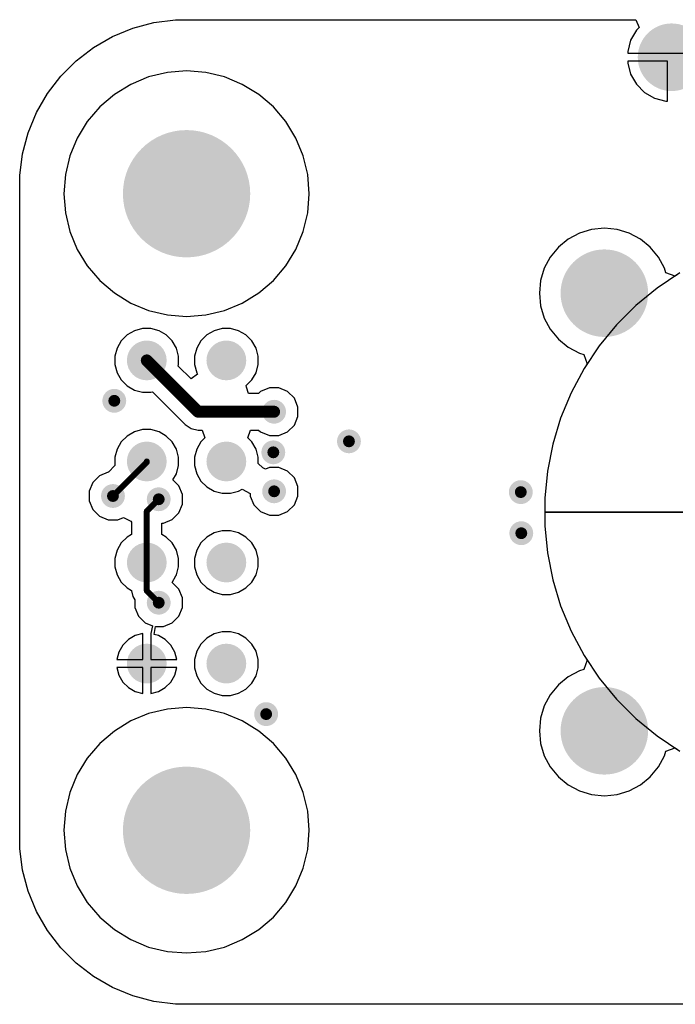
# Model space of a CAD drawing. Header units: inches. Extents: x 0.3 to 40.7, y 0.3 to 25.1.
# Tile 1 of 3: x 0.3 to 16.8, y 0.3 to 25.1. Entities that reach past the tile are written whole.
import ezdxf

# ---------------------------------------------------------------- set-up
doc = ezdxf.new("R2010")
doc.units = ezdxf.units.IN
for name, color, linetype in [('BOTTOM', 5, 'Continuous'), ('Pad Holes', 156, 'Continuous'), ('Via Holes', 16, 'Continuous')]:
    doc.layers.add(name, color=color, linetype=linetype)

# ---------------------------------------------------------------- blocks, each defined once
blk = doc.blocks.new('TP_1_00MM_B_2190')
at = {"layer": 'BOTTOM'}
h = blk.add_hatch(color=5, dxfattribs=at)
edge = h.paths.add_edge_path()
edge.add_arc((0, 0), 0.5, 0, 360)
blk = doc.blocks.new('TP_1_00MM_B_2191')
at = {"layer": 'BOTTOM'}
h = blk.add_hatch(color=5, dxfattribs=at)
edge = h.paths.add_edge_path()
edge.add_arc((0, 0), 0.5, 0, 360)
blk = doc.blocks.new('TP_1_00MM_B_2192')
at = {"layer": 'BOTTOM'}
h = blk.add_hatch(color=5, dxfattribs=at)
edge = h.paths.add_edge_path()
edge.add_arc((0, 0), 0.5, 0, 360)
blk = doc.blocks.new('TP_1_00MM_B_2193')
at = {"layer": 'BOTTOM'}
h = blk.add_hatch(color=5, dxfattribs=at)
edge = h.paths.add_edge_path()
edge.add_arc((0, 0), 0.5, 0, 360)
blk = doc.blocks.new('TP_1_00MM_B_2194')
at = {"layer": 'BOTTOM'}
h = blk.add_hatch(color=5, dxfattribs=at)
edge = h.paths.add_edge_path()
edge.add_arc((0, 0), 0.5, 0, 360)
blk = doc.blocks.new('TP_1_00MM_B_2195')
at = {"layer": 'BOTTOM'}
h = blk.add_hatch(color=5, dxfattribs=at)
edge = h.paths.add_edge_path()
edge.add_arc((0, 0), 0.5, 0, 360)
blk = doc.blocks.new('TP_1_00MM_B_2196')
at = {"layer": 'BOTTOM'}
h = blk.add_hatch(color=5, dxfattribs=at)
edge = h.paths.add_edge_path()
edge.add_arc((0, 0), 0.5, 0, 360)
blk = doc.blocks.new('TP_1_00MM_B_2197')
at = {"layer": 'BOTTOM'}
h = blk.add_hatch(color=5, dxfattribs=at)
edge = h.paths.add_edge_path()
edge.add_arc((0, 0), 0.5, 0, 360)
blk = doc.blocks.new('PIN_HEADER_2_54___VERT__1_4POS_F_________1_2202')
at = {"layer": 'BOTTOM'}
h = blk.add_hatch(color=5, dxfattribs=at)
edge = h.paths.add_edge_path()
edge.add_arc((-3.81, 0), 0.85, 0, 360)
h = blk.add_hatch(color=5, dxfattribs=at)
edge = h.paths.add_edge_path()
edge.add_arc((-1.27, 0), 0.85, 0, 360)
h = blk.add_hatch(color=5, dxfattribs=at)
edge = h.paths.add_edge_path()
edge.add_arc((1.27, 0), 0.85, 0, 360)
h = blk.add_hatch(color=5, dxfattribs=at)
edge = h.paths.add_edge_path()
edge.add_arc((3.81, 0), 0.85, 0, 360)
at = {"layer": 'Pad Holes'}
h = blk.add_hatch(color=7, dxfattribs=at)
edge = h.paths.add_edge_path()
edge.add_arc((-3.81, 0), 0.5, 0, 360)
h = blk.add_hatch(color=7, dxfattribs=at)
edge = h.paths.add_edge_path()
edge.add_arc((-1.27, 0), 0.5, 0, 360)
h = blk.add_hatch(color=7, dxfattribs=at)
edge = h.paths.add_edge_path()
edge.add_arc((1.27, 0), 0.5, 0, 360)
h = blk.add_hatch(color=7, dxfattribs=at)
edge = h.paths.add_edge_path()
edge.add_arc((3.81, 0), 0.5, 0, 360)

msp = doc.modelspace()

# ---------------------------------------------------------------- hatches: boundary and pattern name
at = {"layer": 'BOTTOM'}
h = msp.add_hatch(color=5, dxfattribs=at)
edge = h.paths.add_edge_path()
edge.add_arc((4.5, 20.68), 1.5, 0, 360)
h = msp.add_hatch(color=5, dxfattribs=at)
edge = h.paths.add_edge_path()
edge.add_arc((15, 18.18), 1, 0, 360)
h = msp.add_hatch(color=5, dxfattribs=at)
edge = h.paths.add_edge_path()
edge.add_arc((2.683, 15.475), 0.3, 0, 360)
h = msp.add_hatch(color=5, dxfattribs=at)
edge = h.paths.add_edge_path()
edge.add_arc((6.7, 15.2), 0.3, 0, 360)
h = msp.add_hatch(color=5, dxfattribs=at)
edge = h.paths.add_edge_path()
edge.add_arc((8.581, 14.456), 0.3, 0, 360)
h = msp.add_hatch(color=5, dxfattribs=at)
edge = h.paths.add_edge_path()
edge.add_arc((6.68, 14.18), 0.3, 0, 360)
h = msp.add_hatch(color=5, dxfattribs=at)
edge = h.paths.add_edge_path()
edge.add_arc((2.65, 13.082), 0.3, 0, 360)
h = msp.add_hatch(color=5, dxfattribs=at)
edge = h.paths.add_edge_path()
edge.add_arc((6.7, 13.2), 0.3, 0, 360)
h = msp.add_hatch(color=5, dxfattribs=at)
edge = h.paths.add_edge_path()
edge.add_arc((12.9, 13.18), 0.3, 0, 360)
h = msp.add_hatch(color=5, dxfattribs=at)
edge = h.paths.add_edge_path()
edge.add_arc((3.8, 13), 0.3, 0, 360)
h = msp.add_hatch(color=5, dxfattribs=at)
edge = h.paths.add_edge_path()
edge.add_arc((12.912, 12.147), 0.3, 0, 360)
h = msp.add_hatch(color=5, dxfattribs=at)
edge = h.paths.add_edge_path()
edge.add_arc((3.8, 10.4), 0.3, 0, 360)
h = msp.add_hatch(color=5, dxfattribs=at)
edge = h.paths.add_edge_path()
edge.add_arc((15, 7.18), 1, 0, 360)
h = msp.add_hatch(color=5, dxfattribs=at)
edge = h.paths.add_edge_path()
edge.add_arc((6.5, 7.6), 0.3, 0, 360)
h = msp.add_hatch(color=5, dxfattribs=at)
edge = h.paths.add_edge_path()
edge.add_arc((4.5, 4.68), 1.5, 0, 360)
at = {"layer": 'Pad Holes'}
h = msp.add_hatch(color=7, dxfattribs=at)
edge = h.paths.add_edge_path()
edge.add_arc((4.5, 20.68), 1.6, 0, 360)
h = msp.add_hatch(color=7, dxfattribs=at)
edge = h.paths.add_edge_path()
edge.add_arc((15, 18.18), 1.1, 0, 360)
h = msp.add_hatch(color=7, dxfattribs=at)
edge = h.paths.add_edge_path()
edge.add_arc((15, 7.18), 1.1, 0, 360)
h = msp.add_hatch(color=7, dxfattribs=at)
edge = h.paths.add_edge_path()
edge.add_arc((4.5, 4.68), 1.6, 0, 360)
at = {"layer": 'Via Holes'}
h = msp.add_hatch(color=7, dxfattribs=at)
edge = h.paths.add_edge_path()
edge.add_arc((2.683, 15.475), 0.15, 0, 360)
h = msp.add_hatch(color=7, dxfattribs=at)
edge = h.paths.add_edge_path()
edge.add_arc((6.7, 15.2), 0.15, 0, 360)
h = msp.add_hatch(color=7, dxfattribs=at)
edge = h.paths.add_edge_path()
edge.add_arc((8.581, 14.456), 0.15, 0, 360)
h = msp.add_hatch(color=7, dxfattribs=at)
edge = h.paths.add_edge_path()
edge.add_arc((6.68, 14.18), 0.15, 0, 360)
h = msp.add_hatch(color=7, dxfattribs=at)
edge = h.paths.add_edge_path()
edge.add_arc((2.65, 13.082), 0.15, 0, 360)
h = msp.add_hatch(color=7, dxfattribs=at)
edge = h.paths.add_edge_path()
edge.add_arc((3.8, 13), 0.15, 0, 360)
h = msp.add_hatch(color=7, dxfattribs=at)
edge = h.paths.add_edge_path()
edge.add_arc((6.7, 13.2), 0.15, 0, 360)
h = msp.add_hatch(color=7, dxfattribs=at)
edge = h.paths.add_edge_path()
edge.add_arc((12.9, 13.18), 0.15, 0, 360)
h = msp.add_hatch(color=7, dxfattribs=at)
edge = h.paths.add_edge_path()
edge.add_arc((12.912, 12.147), 0.15, 0, 360)
h = msp.add_hatch(color=7, dxfattribs=at)
edge = h.paths.add_edge_path()
edge.add_arc((3.8, 10.4), 0.15, 0, 360)
h = msp.add_hatch(color=7, dxfattribs=at)
edge = h.paths.add_edge_path()
edge.add_arc((6.5, 7.6), 0.15, 0, 360)

# ---------------------------------------------------------------- linework, layer by layer
at = {"layer": 'BOTTOM'}
for p, q in [((3.68, 24.982), (4.225, 25.054)), ((4.225, 25.054), (4.5, 25.054)), ((4.5, 25.054), (15.79, 25.054)), ((15.79, 25.054), (15.873, 24.854)), ((2.641, 24.63), (3.149, 24.84)), ((3.149, 24.84), (3.68, 24.982)), ((15.807, 24.788), (15.661, 24.536)), ((15.873, 24.854), (15.807, 24.788)), ((2.165, 24.355), (2.641, 24.63)), ((15.661, 24.536), (15.586, 24.255)), ((1.729, 24.02), (2.165, 24.355)), ((15.586, 24.255), (15.586, 24.21)), ((1.34, 23.631), (1.729, 24.02)), ((15.586, 24.21), (17.794, 24.21)), ((16.59, 24.01), (15.586, 24.01)), ((15.586, 24.01), (15.586, 23.965)), ((16.59, 23.006), (16.59, 24.01)), ((4.5, 23.765), (4.017, 23.727)), ((4.983, 23.727), (4.5, 23.765)), ((15.586, 23.965), (15.661, 23.684)), ((1.005, 23.195), (1.34, 23.631)), ((3.547, 23.614), (3.1, 23.428)), ((4.017, 23.727), (3.547, 23.614)), ((5.453, 23.614), (4.983, 23.727)), ((5.9, 23.428), (5.453, 23.614)), ((15.661, 23.684), (15.807, 23.432)), ((3.1, 23.428), (2.687, 23.175)), ((6.313, 23.175), (5.9, 23.428)), ((15.807, 23.432), (16.012, 23.227)), ((0.73, 22.719), (1.005, 23.195)), ((2.687, 23.175), (2.319, 22.861)), ((6.681, 22.861), (6.313, 23.175)), ((16.012, 23.227), (16.264, 23.081)), ((16.264, 23.081), (16.545, 23.006)), ((2.319, 22.861), (2.005, 22.493)), ((6.995, 22.493), (6.681, 22.861)), ((16.545, 23.006), (16.59, 23.006)), ((0.52, 22.211), (0.73, 22.719)), ((2.005, 22.493), (1.752, 22.08)), ((7.248, 22.08), (6.995, 22.493)), ((0.378, 21.68), (0.52, 22.211)), ((1.752, 22.08), (1.566, 21.633)), ((7.434, 21.633), (7.248, 22.08)), ((0.306, 21.135), (0.378, 21.68)), ((1.566, 21.633), (1.453, 21.163)), ((7.547, 21.163), (7.434, 21.633)), ((0.306, 20.86), (0.306, 21.135)), ((1.453, 21.163), (1.416, 20.68)), ((7.585, 20.68), (7.547, 21.163)), ((0.306, 4.5), (0.306, 20.86)), ((1.416, 20.68), (1.453, 20.197)), ((7.547, 20.197), (7.585, 20.68)), ((1.453, 20.197), (1.566, 19.727)), ((7.434, 19.727), (7.547, 20.197)), ((15, 19.813), (14.681, 19.781)), ((15.319, 19.781), (15, 19.813)), ((1.566, 19.727), (1.752, 19.28)), ((7.248, 19.28), (7.434, 19.727)), ((14.375, 19.689), (14.093, 19.538)), ((14.681, 19.781), (14.375, 19.689)), ((15.625, 19.689), (15.319, 19.781)), ((15.907, 19.538), (15.625, 19.689)), ((13.845, 19.335), (13.642, 19.087)), ((14.093, 19.538), (13.845, 19.335)), ((16.155, 19.335), (15.907, 19.538)), ((16.358, 19.087), (16.155, 19.335)), ((1.752, 19.28), (2.005, 18.867)), ((6.995, 18.867), (7.248, 19.28)), ((13.642, 19.087), (13.491, 18.805)), ((16.509, 18.805), (16.358, 19.087)), ((2.005, 18.867), (2.319, 18.499)), ((6.681, 18.499), (6.995, 18.867)), ((13.491, 18.805), (13.399, 18.499)), ((16.897, 18.691), (16.325, 18.309)), ((16.542, 18.695), (16.509, 18.805)), ((16.776, 18.611), (16.542, 18.695)), ((16.897, 18.691), (16.776, 18.611)), ((2.319, 18.499), (2.687, 18.185)), ((6.313, 18.185), (6.681, 18.499)), ((13.399, 18.499), (13.367, 18.18)), ((2.687, 18.185), (3.1, 17.932)), ((5.9, 17.932), (6.313, 18.185)), ((13.367, 18.18), (13.399, 17.861)), ((16.325, 18.309), (15.793, 17.873)), ((3.1, 17.932), (3.547, 17.746)), ((5.453, 17.746), (5.9, 17.932)), ((13.399, 17.861), (13.491, 17.555)), ((15.793, 17.873), (15.307, 17.387)), ((3.547, 17.746), (4.017, 17.633)), ((4.017, 17.633), (4.5, 17.596)), ((4.5, 17.596), (4.983, 17.633)), ((4.983, 17.633), (5.453, 17.746)), ((13.491, 17.555), (13.642, 17.273)), ((15.307, 17.387), (14.871, 16.855)), ((3.009, 17.13), (2.86, 16.981)), ((3.191, 17.235), (3.009, 17.13)), ((3.395, 17.29), (3.191, 17.235)), ((3.605, 17.29), (3.395, 17.29)), ((3.809, 17.235), (3.605, 17.29)), ((3.991, 17.13), (3.809, 17.235)), ((4.14, 16.981), (3.991, 17.13)), ((5.009, 17.13), (4.86, 16.981)), ((5.191, 17.235), (5.009, 17.13)), ((5.395, 17.29), (5.191, 17.235)), ((5.605, 17.29), (5.395, 17.29)), ((5.809, 17.235), (5.605, 17.29)), ((5.991, 17.13), (5.809, 17.235)), ((6.14, 16.981), (5.991, 17.13)), ((13.642, 17.273), (13.845, 17.025)), ((2.86, 16.981), (2.755, 16.799)), ((4.246, 16.799), (4.14, 16.981)), ((4.86, 16.981), (4.755, 16.799)), ((6.246, 16.799), (6.14, 16.981)), ((13.845, 17.025), (14.093, 16.822)), ((14.871, 16.855), (14.489, 16.283)), ((2.755, 16.799), (2.7, 16.595)), ((2.7, 16.595), (2.7, 16.385)), ((4.3, 16.595), (4.246, 16.799)), ((4.3, 16.385), (4.3, 16.595)), ((4.755, 16.799), (4.7, 16.595)), ((4.7, 16.595), (4.7, 16.385)), ((6.3, 16.595), (6.246, 16.799)), ((6.3, 16.385), (6.3, 16.595)), ((14.093, 16.822), (14.375, 16.671)), ((14.375, 16.671), (14.485, 16.638)), ((14.485, 16.638), (14.569, 16.404)), ((2.7, 16.385), (2.755, 16.181)), ((4.29, 16.349), (4.3, 16.385)), ((4.614, 16.025), (4.29, 16.349)), ((4.7, 16.385), (4.755, 16.181)), ((6.246, 16.181), (6.3, 16.385)), ((14.569, 16.404), (14.489, 16.283)), ((2.755, 16.181), (2.86, 15.999)), ((4.774, 16.148), (4.614, 16.025)), ((4.755, 16.181), (4.774, 16.148)), ((6.14, 15.999), (6.246, 16.181)), ((14.489, 16.283), (14.164, 15.677)), ((14.489, 16.283), (14.164, 15.677)), ((2.86, 15.999), (3.009, 15.85)), ((3.009, 15.85), (3.191, 15.745)), ((6, 15.859), (6.14, 15.999)), ((6.003, 15.818), (6, 15.859)), ((3.191, 15.745), (3.395, 15.69)), ((3.395, 15.69), (3.605, 15.69)), ((3.605, 15.69), (3.641, 15.7)), ((3.641, 15.7), (4.466, 14.876)), ((6.06, 15.659), (6.003, 15.818)), ((6.31, 15.659), (6.06, 15.659)), ((6.36, 15.709), (6.31, 15.659)), ((6.581, 15.8), (6.36, 15.709)), ((6.819, 15.8), (6.581, 15.8)), ((7.04, 15.709), (6.819, 15.8)), ((7.209, 15.54), (7.04, 15.709)), ((14.164, 15.677), (13.901, 15.041)), ((14.164, 15.677), (13.901, 15.041)), ((7.3, 15.319), (7.209, 15.54)), ((7.3, 15.081), (7.3, 15.319)), ((4.466, 14.876), (4.614, 14.776)), ((7.04, 14.691), (7.209, 14.86)), ((7.209, 14.86), (7.3, 15.081)), ((13.901, 15.041), (13.702, 14.383)), ((13.901, 15.041), (13.702, 14.383)), ((3.191, 14.695), (3.009, 14.59)), ((3.395, 14.75), (3.191, 14.695)), ((3.605, 14.75), (3.395, 14.75)), ((3.809, 14.695), (3.605, 14.75)), ((3.991, 14.59), (3.809, 14.695)), ((4.614, 14.776), (4.79, 14.741)), ((4.79, 14.741), (4.891, 14.741)), ((4.891, 14.741), (4.96, 14.541)), ((6.04, 14.541), (6.109, 14.741)), ((6.109, 14.741), (6.31, 14.741)), ((6.31, 14.741), (6.36, 14.691)), ((6.36, 14.691), (6.581, 14.6)), ((6.819, 14.6), (7.04, 14.691)), ((2.86, 14.441), (2.755, 14.259)), ((3.009, 14.59), (2.86, 14.441)), ((4.14, 14.441), (3.991, 14.59)), ((4.245, 14.259), (4.14, 14.441)), ((4.86, 14.441), (4.755, 14.259)), ((4.96, 14.541), (4.86, 14.441)), ((6.14, 14.441), (6.04, 14.541)), ((6.246, 14.259), (6.14, 14.441)), ((6.581, 14.6), (6.819, 14.6)), ((13.702, 14.383), (13.567, 13.708)), ((13.702, 14.383), (13.567, 13.708)), ((2.755, 14.259), (2.7, 14.055)), ((4.3, 14.055), (4.245, 14.259)), ((4.755, 14.259), (4.7, 14.055)), ((6.3, 14.055), (6.246, 14.259)), ((2.7, 14.055), (2.7, 13.845)), ((4.3, 13.845), (4.3, 14.055)), ((4.7, 14.055), (4.7, 13.845)), ((6.3, 13.9), (6.3, 14.055)), ((6.418, 13.791), (6.3, 13.9)), ((2.531, 13.682), (2.31, 13.59)), ((2.537, 13.682), (2.531, 13.682)), ((2.7, 13.845), (2.537, 13.682)), ((4.158, 13.49), (4.245, 13.641)), ((4.245, 13.641), (4.3, 13.845)), ((4.7, 13.845), (4.755, 13.641)), ((4.755, 13.641), (4.86, 13.459)), ((6.484, 13.76), (6.418, 13.791)), ((6.581, 13.8), (6.484, 13.76)), ((6.819, 13.8), (6.581, 13.8)), ((7.04, 13.709), (6.819, 13.8)), ((7.209, 13.54), (7.04, 13.709)), ((13.567, 13.708), (13.5, 13.024)), ((13.567, 13.708), (13.5, 13.024)), ((2.141, 13.422), (2.05, 13.201)), ((2.31, 13.59), (2.141, 13.422)), ((4.309, 13.34), (4.158, 13.49)), ((4.86, 13.459), (5.009, 13.31)), ((7.3, 13.319), (7.209, 13.54)), ((2.05, 13.201), (2.05, 12.962)), ((4.4, 13.119), (4.309, 13.34)), ((4.4, 12.881), (4.4, 13.119)), ((5.009, 13.31), (5.191, 13.205)), ((5.191, 13.205), (5.395, 13.15)), ((5.395, 13.15), (5.605, 13.15)), ((5.605, 13.15), (5.809, 13.205)), ((5.809, 13.205), (5.9, 13.257)), ((5.9, 13.257), (6.1, 13.148)), ((6.1, 13.148), (6.1, 13.081)), ((7.3, 13.081), (7.3, 13.319)), ((2.05, 12.962), (2.141, 12.742)), ((4.309, 12.66), (4.4, 12.881)), ((6.1, 13.081), (6.191, 12.86)), ((7.209, 12.86), (7.3, 13.081)), ((13.5, 13.024), (13.5, 12.68)), ((13.5, 13.024), (13.5, 12.336)), ((2.141, 12.742), (2.31, 12.573)), ((4.14, 12.491), (4.309, 12.66)), ((6.191, 12.86), (6.36, 12.691)), ((6.36, 12.691), (6.581, 12.6)), ((6.819, 12.6), (7.04, 12.691)), ((7.04, 12.691), (7.209, 12.86)), ((13.5, 12.68), (17, 12.68)), ((13.5, 12.68), (13.5, 12.68)), ((17, 12.68), (13.5, 12.68)), ((13.5, 12.68), (13.5, 12.336)), ((2.31, 12.573), (2.531, 12.482)), ((2.531, 12.482), (2.769, 12.482)), ((2.769, 12.482), (2.918, 12.543)), ((2.918, 12.543), (3.096, 12.451)), ((3.096, 12.451), (3.118, 12.426)), ((3.118, 12.426), (3.118, 12.113)), ((3.882, 12.113), (3.882, 12.4)), ((3.882, 12.4), (3.919, 12.4)), ((3.919, 12.4), (4.14, 12.491)), ((6.581, 12.6), (6.819, 12.6)), ((5.191, 12.155), (5.009, 12.05)), ((5.395, 12.21), (5.191, 12.155)), ((5.605, 12.21), (5.395, 12.21)), ((5.809, 12.155), (5.605, 12.21)), ((5.991, 12.05), (5.809, 12.155)), ((13.5, 12.336), (13.567, 11.652)), ((13.5, 12.336), (13.567, 11.652)), ((2.86, 11.901), (2.755, 11.719)), ((3.009, 12.05), (2.86, 11.901)), ((3.118, 12.113), (3.009, 12.05)), ((3.991, 12.05), (3.882, 12.113)), ((4.14, 11.901), (3.991, 12.05)), ((4.245, 11.719), (4.14, 11.901)), ((4.86, 11.901), (4.755, 11.719)), ((5.009, 12.05), (4.86, 11.901)), ((6.14, 11.901), (5.991, 12.05)), ((6.246, 11.719), (6.14, 11.901)), ((2.755, 11.719), (2.7, 11.515)), ((4.3, 11.515), (4.245, 11.719)), ((4.755, 11.719), (4.7, 11.515)), ((6.3, 11.515), (6.246, 11.719)), ((13.567, 11.652), (13.702, 10.977)), ((13.567, 11.652), (13.702, 10.977)), ((2.7, 11.515), (2.7, 11.305)), ((4.3, 11.305), (4.3, 11.515)), ((4.7, 11.515), (4.7, 11.305)), ((6.3, 11.305), (6.3, 11.515)), ((2.7, 11.305), (2.755, 11.101)), ((4.245, 11.101), (4.3, 11.305)), ((4.7, 11.305), (4.755, 11.101)), ((6.246, 11.101), (6.3, 11.305)), ((2.755, 11.101), (2.86, 10.919)), ((2.86, 10.919), (3.009, 10.77)), ((4.14, 10.909), (4.232, 11.078)), ((4.309, 10.74), (4.14, 10.909)), ((4.232, 11.078), (4.245, 11.101)), ((4.755, 11.101), (4.86, 10.919)), ((4.86, 10.919), (5.009, 10.77)), ((5.991, 10.77), (6.14, 10.919)), ((6.14, 10.919), (6.246, 11.101)), ((13.702, 10.977), (13.901, 10.319)), ((13.702, 10.977), (13.901, 10.319)), ((3.009, 10.77), (3.118, 10.707)), ((3.118, 10.707), (3.118, 10.7)), ((3.118, 10.7), (3.147, 10.554)), ((4.4, 10.519), (4.309, 10.74)), ((5.009, 10.77), (5.191, 10.665)), ((5.191, 10.665), (5.395, 10.61)), ((5.605, 10.61), (5.809, 10.665)), ((5.809, 10.665), (5.991, 10.77)), ((3.147, 10.554), (3.2, 10.474)), ((3.2, 10.474), (3.2, 10.281)), ((4.4, 10.281), (4.4, 10.519)), ((5.395, 10.61), (5.605, 10.61)), ((3.2, 10.281), (3.291, 10.06)), ((4.309, 10.06), (4.4, 10.281)), ((13.901, 10.319), (14.164, 9.684)), ((13.901, 10.319), (14.164, 9.684)), ((3.291, 10.06), (3.46, 9.891)), ((4.14, 9.891), (4.309, 10.06)), ((3.46, 9.891), (3.642, 9.816)), ((3.642, 9.816), (3.6, 9.627)), ((3.689, 9.6), (3.715, 9.8)), ((3.715, 9.8), (3.919, 9.8)), ((3.919, 9.8), (4.14, 9.891)), ((5.395, 9.67), (5.191, 9.615)), ((5.605, 9.67), (5.395, 9.67)), ((5.809, 9.615), (5.605, 9.67)), ((14.164, 9.684), (14.489, 9.077)), ((14.164, 9.684), (14.489, 9.077)), ((3.037, 9.473), (2.897, 9.333)), ((3.209, 9.573), (3.037, 9.473)), ((3.4, 9.624), (3.209, 9.573)), ((3.4, 8.97), (3.4, 9.624)), ((3.6, 9.627), (3.6, 8.97)), ((3.791, 9.573), (3.689, 9.6)), ((3.963, 9.473), (3.791, 9.573)), ((4.103, 9.333), (3.963, 9.473)), ((5.009, 9.51), (4.86, 9.361)), ((5.191, 9.615), (5.009, 9.51)), ((5.991, 9.51), (5.809, 9.615)), ((6.14, 9.361), (5.991, 9.51)), ((2.797, 9.161), (2.746, 8.97)), ((2.897, 9.333), (2.797, 9.161)), ((4.203, 9.161), (4.103, 9.333)), ((4.254, 8.97), (4.203, 9.161)), ((4.755, 9.179), (4.7, 8.975)), ((4.86, 9.361), (4.755, 9.179)), ((6.246, 9.179), (6.14, 9.361)), ((6.3, 8.975), (6.246, 9.179)), ((2.746, 8.97), (3.4, 8.97)), ((3.6, 8.97), (4.254, 8.97)), ((4.7, 8.975), (4.7, 8.765)), ((6.3, 8.765), (6.3, 8.975)), ((14.569, 8.956), (14.485, 8.722)), ((14.489, 9.077), (14.871, 8.505)), ((14.489, 9.077), (14.569, 8.956)), ((3.4, 8.77), (2.746, 8.77)), ((2.746, 8.77), (2.797, 8.579)), ((3.4, 8.116), (3.4, 8.77)), ((4.254, 8.77), (3.6, 8.77)), ((3.6, 8.77), (3.6, 8.116)), ((4.203, 8.579), (4.254, 8.77)), ((4.7, 8.765), (4.755, 8.561)), ((6.246, 8.561), (6.3, 8.765)), ((14.375, 8.689), (14.093, 8.538)), ((14.485, 8.722), (14.375, 8.689)), ((2.797, 8.579), (2.897, 8.407)), ((4.103, 8.407), (4.203, 8.579)), ((4.755, 8.561), (4.86, 8.379)), ((6.14, 8.379), (6.246, 8.561)), ((14.093, 8.538), (13.845, 8.335)), ((14.871, 8.505), (15.307, 7.973)), ((2.897, 8.407), (3.037, 8.267)), ((3.037, 8.267), (3.209, 8.167)), ((3.209, 8.167), (3.4, 8.116)), ((3.6, 8.116), (3.791, 8.167)), ((3.791, 8.167), (3.963, 8.267)), ((3.963, 8.267), (4.103, 8.407)), ((4.86, 8.379), (5.009, 8.23)), ((5.009, 8.23), (5.191, 8.125)), ((5.809, 8.125), (5.991, 8.23)), ((5.991, 8.23), (6.14, 8.379)), ((13.845, 8.335), (13.642, 8.087)), ((5.191, 8.125), (5.395, 8.07)), ((5.395, 8.07), (5.605, 8.07)), ((5.605, 8.07), (5.809, 8.125)), ((13.642, 8.087), (13.491, 7.805)), ((15.307, 7.973), (15.793, 7.487)), ((4.017, 7.727), (3.547, 7.614)), ((4.5, 7.765), (4.017, 7.727)), ((4.983, 7.727), (4.5, 7.765)), ((5.453, 7.614), (4.983, 7.727)), ((13.491, 7.805), (13.399, 7.499)), ((3.1, 7.428), (2.687, 7.175)), ((3.547, 7.614), (3.1, 7.428)), ((5.9, 7.428), (5.453, 7.614)), ((6.313, 7.175), (5.9, 7.428)), ((13.399, 7.499), (13.367, 7.18)), ((15.793, 7.487), (16.325, 7.051)), ((13.367, 7.18), (13.399, 6.861)), ((2.687, 7.175), (2.319, 6.861)), ((6.681, 6.861), (6.313, 7.175)), ((16.325, 7.051), (16.897, 6.669)), ((2.319, 6.861), (2.005, 6.493)), ((6.995, 6.493), (6.681, 6.861)), ((13.399, 6.861), (13.491, 6.555)), ((16.542, 6.665), (16.776, 6.749)), ((16.776, 6.749), (16.897, 6.669)), ((2.005, 6.493), (1.752, 6.08)), ((7.248, 6.08), (6.995, 6.493)), ((13.491, 6.555), (13.642, 6.273)), ((16.358, 6.273), (16.509, 6.555)), ((16.509, 6.555), (16.542, 6.665)), ((13.642, 6.273), (13.845, 6.025)), ((16.155, 6.025), (16.358, 6.273)), ((1.752, 6.08), (1.566, 5.633)), ((7.434, 5.633), (7.248, 6.08)), ((13.845, 6.025), (14.093, 5.822)), ((15.907, 5.822), (16.155, 6.025)), ((14.093, 5.822), (14.375, 5.671)), ((15.625, 5.671), (15.907, 5.822)), ((1.566, 5.633), (1.453, 5.163)), ((7.547, 5.163), (7.434, 5.633)), ((14.375, 5.671), (14.681, 5.579)), ((14.681, 5.579), (15, 5.547)), ((15, 5.547), (15.319, 5.579)), ((15.319, 5.579), (15.625, 5.671)), ((1.453, 5.163), (1.416, 4.68)), ((7.585, 4.68), (7.547, 5.163)), ((0.306, 4.225), (0.306, 4.5)), ((1.416, 4.68), (1.453, 4.197)), ((7.547, 4.197), (7.585, 4.68)), ((0.378, 3.68), (0.306, 4.225)), ((1.453, 4.197), (1.566, 3.727)), ((7.434, 3.727), (7.547, 4.197)), ((1.566, 3.727), (1.752, 3.28)), ((7.248, 3.28), (7.434, 3.727)), ((0.52, 3.149), (0.378, 3.68)), ((1.752, 3.28), (2.005, 2.867)), ((6.995, 2.867), (7.248, 3.28)), ((0.73, 2.641), (0.52, 3.149)), ((2.005, 2.867), (2.319, 2.499)), ((6.681, 2.499), (6.995, 2.867)), ((1.005, 2.165), (0.73, 2.641)), ((2.319, 2.499), (2.687, 2.185)), ((6.313, 2.185), (6.681, 2.499)), ((1.34, 1.729), (1.005, 2.165)), ((2.687, 2.185), (3.1, 1.932)), ((5.9, 1.932), (6.313, 2.185)), ((3.1, 1.932), (3.547, 1.746)), ((3.547, 1.746), (4.017, 1.633)), ((4.983, 1.633), (5.453, 1.746)), ((5.453, 1.746), (5.9, 1.932)), ((1.729, 1.34), (1.34, 1.729)), ((4.017, 1.633), (4.5, 1.596)), ((4.5, 1.596), (4.983, 1.633)), ((2.165, 1.005), (1.729, 1.34)), ((2.641, 0.73), (2.165, 1.005)), ((3.149, 0.52), (2.641, 0.73)), ((3.68, 0.378), (3.149, 0.52)), ((4.225, 0.306), (3.68, 0.378)), ((4.5, 0.306), (4.225, 0.306)), ((36.5, 0.306), (4.5, 0.306))]:
    msp.add_line(p, q, dxfattribs=at)
for points, const_width in [([(3.5, 16.49), (4.79, 15.2)], 0.3), ([(4.79, 15.2), (6.7, 15.2)], 0.3), ([(2.65, 13.082), (3.5, 13.932)], 0.15), ([(3.5, 13.932), (3.5, 13.95)], 0.15), ([(3.5, 12.7), (3.8, 13)], 0.15), ([(3.5, 11.41), (3.5, 12.7)], 0.15), ([(3.5, 10.7), (3.5, 11.41)], 0.15), ([(3.5, 10.7), (3.8, 10.4)], 0.15)]:
    msp.add_lwpolyline(points, dxfattribs=dict(at, const_width=const_width))
for points, const_width in [([(3.425, 16.49, 1), (3.575, 16.49, 1)], 0.15), ([(4.715, 15.2, 1), (4.865, 15.2, 1)], 0.15), ([(4.715, 15.2, 1), (4.865, 15.2, 1)], 0.15), ([(6.625, 15.2, 1), (6.775, 15.2, 1)], 0.15), ([(3.463, 13.95, 1), (3.538, 13.95, 1)], 0.075), ([(3.463, 13.932, 1), (3.538, 13.932, 1)], 0.075), ([(3.463, 13.932, 1), (3.538, 13.932, 1)], 0.075), ([(2.613, 13.082, 1), (2.688, 13.082, 1)], 0.075), ([(3.762, 13, 1), (3.838, 13, 1)], 0.075), ([(3.463, 12.7, 1), (3.538, 12.7, 1)], 0.075), ([(3.463, 12.7, 1), (3.538, 12.7, 1)], 0.075), ([(3.463, 11.41, 1), (3.538, 11.41, 1)], 0.075), ([(3.463, 11.41, 1), (3.538, 11.41, 1)], 0.075), ([(3.463, 10.7, 1), (3.538, 10.7, 1)], 0.075), ([(3.463, 10.7, 1), (3.538, 10.7, 1)], 0.075), ([(3.762, 10.4, 1), (3.838, 10.4, 1)], 0.075)]:
    msp.add_lwpolyline(points, format="xyb", close=True, dxfattribs=dict(at, const_width=const_width))

# ---------------------------------------------------------------- block references
for name, p in [('PIN_HEADER_2_54___VERT__1_4POS_F_________1_2202', (20.5, 24.11)), ('TP_1_00MM_B_2193', (5.5, 16.49)), ('TP_1_00MM_B_2191', (5.5, 13.95)), ('TP_1_00MM_B_2190', (5.5, 11.41)), ('TP_1_00MM_B_2192', (5.5, 8.87))]:
    msp.add_blockref(name, p)
at = {"rotation": 90}
for name, p in [('TP_1_00MM_B_2197', (3.5, 16.49)), ('TP_1_00MM_B_2194', (3.5, 13.95)), ('TP_1_00MM_B_2195', (3.5, 11.41)), ('TP_1_00MM_B_2196', (3.5, 8.87))]:
    msp.add_blockref(name, p, dxfattribs=at)

doc.saveas('drawing.dxf')
